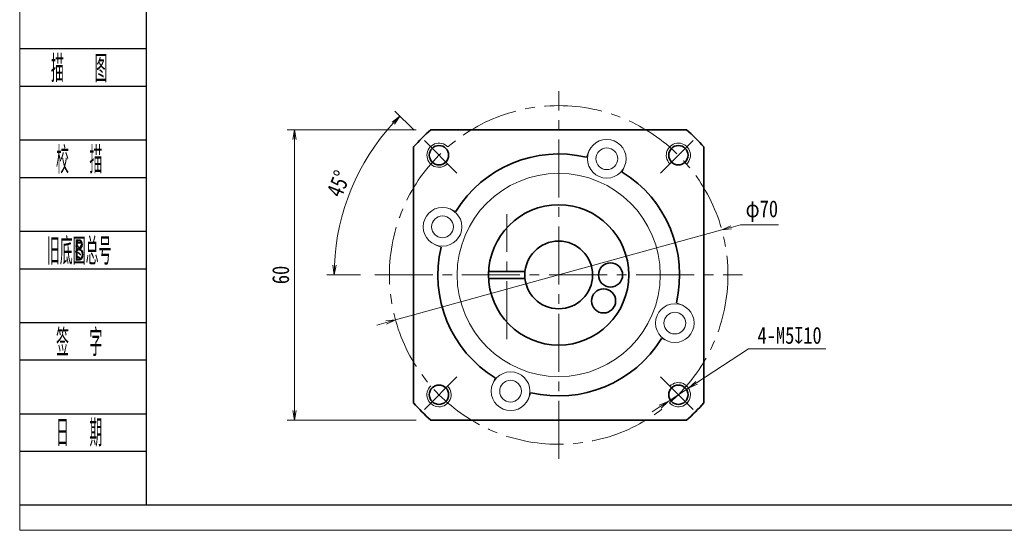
# Model space of a CAD drawing. Header units: millimetres. Extents: x -2 to 443, y 7 to 318.
# Tile 1 of 6: x 0 to 204, y 7 to 112. Entities that reach past the tile are written whole.
import ezdxf
from ezdxf.enums import TextEntityAlignment as Align

# ---------------------------------------------------------------- set-up
doc = ezdxf.new("R2010")
doc.units = ezdxf.units.MM
doc.linetypes.add('点画线', pattern=[18, 12, -2, 2, -2])
doc.layers.add('2细线层', color=4, linetype='Continuous')
doc.layers.add('6文字层', color=3, linetype='Continuous')
for name, color, linetype, lineweight in [('EB0_1', 7, 'Continuous', 35), ('中心线层', 1, '点画线', 18), ('图框_外框线', 7, 'Continuous', 18), ('尺寸线层', 3, 'Continuous', 18), ('粗实线层', 7, 'Continuous', 35), ('细实线层', 7, 'Continuous', 18)]:
    doc.layers.add(name, color=color, linetype=linetype, lineweight=lineweight)
doc.styles.add('PC_TEXTSTYLE', font='ISOCP.SHX', dxfattribs={"width": 0.707, "bigfont": 'GBCBIG.SHX'})
doc.styles.get("Standard").update_dxf_attribs({"font": 'SimSun.ttf'})
doc.styles.add('宋体', font='SimSun.ttf', dxfattribs={"width": 0.8})
doc.dimstyles.new('A水平标注$0', dxfattribs={"dimtxt": 3.5, "dimasz": 2, "dimexe": 1.5, "dimexo": 3, "dimgap": 1.1, "dimtad": 1, "dimtoh": 1, "dimdec": 4, "dimdsep": 46, "dimtxsty": '宋体', "dimblk": 'OPEN', "dimcen": 3, "dimclrd": 3, "dimclre": 3, "dimclrt": 6, "dimadec": 0, "dimazin": 0, "dimtm": 1e-09, "dimtfac": 1, "dimtdec": 4, "dimtix": 1, "dimtmove": 0, "dimatfit": 3, "dimldrblk": 'OPEN', "dimfxl": 0, "dimlwd": 13, "dimlwe": 13, "dimarcsym": 0})
doc.dimstyles.new('D直径标注φ25', dxfattribs={"dimtxt": 3.5, "dimasz": 2, "dimexe": 1, "dimexo": 3, "dimtad": 1, "dimtoh": 1, "dimdec": 1, "dimdsep": 46, "dimtxsty": '宋体', "dimblk": 'OPEN', "dimcen": 3, "dimclrd": 3, "dimclre": 3, "dimclrt": 130, "dimadec": 0, "dimazin": 0, "dimtm": 1e-09, "dimtfac": 1, "dimtdec": 1, "dimtmove": 0, "dimatfit": 0, "dimldrblk": 'OPEN', "dimfxl": 0, "dimlwd": 13, "dimlwe": 13, "dimarcsym": 0})
doc.dimstyles.new('螺孔(M8-7H)', dxfattribs={"dimtxt": 3.5, "dimasz": 2, "dimexe": 1.25, "dimexo": 3, "dimtad": 1, "dimtoh": 1, "dimdec": 4, "dimdsep": 46, "dimtxsty": '宋体', "dimblk": 'OPEN', "dimcen": 3, "dimclrd": 3, "dimclre": 3, "dimclrt": 2, "dimadec": 0, "dimazin": 0, "dimtm": 1e-09, "dimtfac": 1, "dimtdec": 4, "dimtmove": 0, "dimatfit": 3, "dimldrblk": 'OPEN', "dimfxl": 0, "dimlwd": 9, "dimlwe": 9, "dimarcsym": 0})

# ---------------------------------------------------------------- blocks, each defined once
blk = doc.blocks.new('_Open')
at = {"color": 0, "linetype": 'ByBlock', "lineweight": -2}
for p, q in [((-1, 0.17), (0, 0)), ((-1, -0.17), (0, 0)), ((0, 0), (-1, 0))]:
    blk.add_line(p, q, dxfattribs=at)
blk = doc.blocks.new('*D24')
at = {"layer": 'Defpoints', "color": 0, "transparency": 16777216}
for p in [(84.99, 89.47), (56.83, 29.47), (84.99, 29.47)]:
    blk.add_point(p, dxfattribs=at)
at = {"layer": '尺寸线层', "color": 3, "lineweight": 13, "transparency": 16777216}
for p, q in [((81.99, 89.47), (55.33, 89.47)), ((56.83, 87.47), (56.83, 31.47)), ((81.99, 29.47), (55.33, 29.47))]:
    blk.add_line(p, q, dxfattribs=at)
at = {"layer": '尺寸线层', "color": 3, "lineweight": 13, "transparency": 16777216, "xscale": 2, "yscale": 2, "zscale": 2}
for p, rotation in [((56.83, 89.47), 90), ((56.83, 29.47), 270)]:
    blk.add_blockref('_Open', p, dxfattribs=dict(at, rotation=rotation))
at = {"layer": '尺寸线层', "color": 6, "transparency": 16777216, "insert": (53.98, 59.47), "char_height": 3.5, "attachment_point": 5, "rotation": 90, "style": '宋体', "bg_fill": 3, "box_fill_scale": 1.1, "bg_fill_color": 256, "bg_fill_true_color": 13158600, "bg_fill_transparency": 0}
blk.add_mtext('60', dxfattribs=at)
blk = doc.blocks.new('*D25')
at = {"layer": 'Defpoints', "color": 0, "transparency": 16777216}
for p in [(83.67, 87.24), (71.25, 82.68), (90.41, 80.51), (73.45, 59.47), (149.45, 59.47)]:
    blk.add_point(p, dxfattribs=at)
at = {"layer": '尺寸线层', "color": 3, "lineweight": 13, "transparency": 16777216}
for p, q in [((81.55, 89.37), (77.57, 93.35)), ((70.45, 59.47), (63.53, 59.47))]:
    blk.add_line(p, q, dxfattribs=at)
blk.add_arc((111.45, 59.47), 46.42, 137.4688, 177.5312, dxfattribs=at)
at = {"layer": '尺寸线层', "color": 3, "lineweight": 13, "transparency": 16777216, "xscale": 2, "yscale": 2, "zscale": 2}
for p, rotation in [((78.63, 92.29), 46.2344207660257), ((65.03, 59.47), 268.7655792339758)]:
    blk.add_blockref('_Open', p, dxfattribs=dict(at, rotation=rotation))
at = {"layer": '尺寸线层', "color": 6, "transparency": 16777216, "insert": (65.93, 78.32), "char_height": 3.5, "attachment_point": 5, "rotation": 67.5, "style": '宋体', "bg_fill": 3, "box_fill_scale": 1.1, "bg_fill_color": 256, "bg_fill_true_color": 13158600, "bg_fill_transparency": 0}
blk.add_mtext('45°', dxfattribs=at)
blk = doc.blocks.new('*D26')
at = {"layer": 'Defpoints', "color": 0, "transparency": 16777216}
for p in [(145.19, 68.78), (77.71, 50.16)]:
    blk.add_point(p, dxfattribs=at)
at = {"layer": '尺寸线层', "color": 3, "lineweight": 13, "transparency": 16777216}
for p, q in [((147.12, 69.31), (149.05, 69.84)), ((149.05, 69.84), (156.88, 69.84)), ((77.71, 50.16), (145.19, 68.78)), ((75.78, 49.63), (73.86, 49.09))]:
    blk.add_line(p, q, dxfattribs=at)
at = {"layer": '尺寸线层', "color": 3, "lineweight": 13, "transparency": 16777216, "xscale": 2, "yscale": 2, "zscale": 2}
for p, rotation in [((145.19, 68.78), 195.4262657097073), ((77.71, 50.16), 15.4262657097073)]:
    blk.add_blockref('_Open', p, dxfattribs=dict(at, rotation=rotation))
at = {"layer": '尺寸线层', "color": 130, "transparency": 16777216, "insert": (153.46, 72.67), "char_height": 3.5, "attachment_point": 5, "style": '宋体', "bg_fill": 3, "box_fill_scale": 1.1, "bg_fill_color": 256, "bg_fill_true_color": 13158600, "bg_fill_transparency": 0}
blk.add_mtext('φ70', dxfattribs=at)
blk = doc.blocks.new('*D31')
at = {"color": 3, "lineweight": 9, "transparency": 16777216}
for p, q in [((150.68, 44.18), (139.97, 37.18)), ((166.71, 44.18), (150.68, 44.18)), ((134.11, 33.35), (138.29, 36.09)), ((132.43, 32.26), (130.76, 31.17))]:
    blk.add_line(p, q, dxfattribs=at)
at = {"layer": 'Defpoints', "color": 0, "transparency": 16777216}
for p in [(138.29, 36.09), (134.11, 33.35)]:
    blk.add_point(p, dxfattribs=at)
at = {"color": 3, "lineweight": 9, "transparency": 16777216, "xscale": 2, "yscale": 2, "zscale": 2}
for p, rotation in [((138.29, 36.09), 213.1409463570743), ((134.11, 33.35), 33.14094635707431)]:
    blk.add_blockref('_Open', p, dxfattribs=dict(at, rotation=rotation))
at = {"color": 2, "transparency": 16777216, "insert": (159.2, 46.96), "char_height": 3.5, "attachment_point": 5, "style": '宋体', "bg_fill": 3, "box_fill_scale": 1.1, "bg_fill_color": 256, "bg_fill_true_color": 13158600, "bg_fill_transparency": 0}
blk.add_mtext('4-M5{\\famgdt|b0|i0|c0|p0;x}{10}', dxfattribs=at)

msp = doc.modelspace()

# ---------------------------------------------------------------- linework, layer by layer
at = {"layer": '2细线层'}
for p, q in [((0.19453, 106.25565), (26.17427, 106.25565)), ((0.19453, 98.48779), (26.17427, 98.48779)), ((0.19453, 87.39084), (26.17427, 87.39084)), ((0.19453, 79.62297), (26.17427, 79.62297)), ((0.19453, 68.52603), (26.17427, 68.52603)), ((0.19453, 60.75816), (26.17427, 60.75816)), ((0.19453, 49.66121), (26.17427, 49.66121)), ((0.19453, 41.89335), (26.17427, 41.89335)), ((0.19453, 30.7964), (26.17427, 30.7964)), ((0.19453, 23.02853), (26.17427, 23.02853)), ((0.19453, 11.93159), (26.17427, 11.93159))]:
    msp.add_line(p, q, dxfattribs=at)
at = {"layer": 'EB0_1', "linetype": 'Continuous', "lineweight": 35}
for p, q in [((137.90888, 89.46762), (84.99385, 89.46762)), ((81.45137, 85.92513), (81.45137, 33.01011)), ((141.45137, 33.01011), (141.45137, 85.92513)), ((84.99385, 29.46762), (137.90888, 29.46762))]:
    msp.add_line(p, q, dxfattribs=at)
at = {"layer": 'EB0_1'}
for p, q in [((96.97078, 60.21762), (104.49166, 60.21762)), ((96.97078, 58.71762), (104.49166, 58.71762))]:
    msp.add_line(p, q, dxfattribs=at)
for centre, radius in [((111.45137, 59.46762), 14.5), ((111.45137, 59.46762), 7), ((122.17151, 59.46762), 2.5), ((120.73529, 54.10755), 2.5)]:
    msp.add_circle(centre, radius, dxfattribs=at)
for radius, start, end in [(40, 131.4096221, 138.5903779), (40, 41.4096221, 48.5903779), (25, 76.7068962, 148.2931038), (25, 346.7068962, 58.2931038), (25, 166.7068962, 238.2931038), (25, 256.7068962, 328.2931038), (40, 221.4096221, 228.5903779), (40, 311.4096221, 318.5903779)]:
    msp.add_arc((111.45137, 59.46762), radius, start, end, dxfattribs=at)
at = {"layer": '中心线层'}
for p, q in [((111.45137, 21.46762), (111.45137, 97.46762)), ((100.73122, 46.21762), (100.73122, 72.03762)), ((73.45137, 59.46762), (149.45137, 59.46762))]:
    msp.add_line(p, q, dxfattribs=at)
at = {"layer": '中心线层', "linetype": '点画线', "lineweight": 18}
for p, q in [((90.41148, 80.5075), (83.67464, 87.24434)), ((132.49125, 80.5075), (139.22809, 87.24434)), ((90.41148, 38.42774), (83.67464, 31.69089)), ((132.49125, 38.42774), (139.22809, 31.69089))]:
    msp.add_line(p, q, dxfattribs=at)
msp.add_circle((111.45137, 59.46762), 35, dxfattribs=at)
at = {"layer": '粗实线层'}
for centre in [(86.70263, 84.21636), (136.2001, 84.21636), (86.70263, 34.71888), (136.2001, 34.71888)]:
    msp.add_circle(centre, 2, dxfattribs=at)
at = {"layer": '粗实线层', "lineweight": 18}
for centre, start, end in [((86.70263, 84.21636), 42.9532869, 315), ((136.2001, 84.21636), 312.9532869, 225), ((136.2001, 34.71888), 222.9532869, 135), ((86.70263, 34.71888), 132.9532869, 45)]:
    msp.add_arc(centre, 2.5, start, end, dxfattribs=at)
at = {"layer": '细实线层'}
for p, q in [((117.70562, 85.01922), (117.19968, 83.79778)), ((125.09665, 81.95775), (124.59072, 80.73632)), ((88.96123, 73.11291), (90.18267, 72.60697)), ((85.89977, 65.72187), (87.1212, 65.21593)), ((137.00297, 53.21337), (135.78153, 53.7193)), ((133.9415, 45.82233), (132.72006, 46.32827)), ((97.80608, 36.97749), (98.31202, 38.19892)), ((105.19712, 33.91602), (105.70305, 35.13746))]:
    msp.add_line(p, q, dxfattribs=at)
for centre, radius in [((121.40114, 83.48849), 4), ((121.40114, 83.48849), 2.25), ((111.45137, 59.46762), 21), ((87.4305, 69.41739), 4), ((87.4305, 69.41739), 2.25), ((135.47223, 49.51785), 4), ((135.47223, 49.51785), 2.25), ((101.5016, 35.44675), 4), ((101.5016, 35.44675), 2.25)]:
    msp.add_circle(centre, radius, dxfattribs=at)

# ---------------------------------------------------------------- texts
at = {"layer": '6文字层', "color": 3, "style": 'PC_TEXTSTYLE'}
for s, width, p in [('描   图', 0.6667, (12.30309, 102.37172)), ('校  描', 0.667, (12.30309, 83.50691)), ('旧底图总号', 0.667, (12.30309, 64.64209)), ('签  字', 0.667, (12.30309, 45.77728)), ('日  期', 0.667, (12.31, 27.02322))]:
    msp.add_text(s, height=5.548474, dxfattribs=dict(at, width=width)).set_placement(p, align=Align.MIDDLE)
at = {"layer": '6文字层', "width": 0.707}
msp.add_text('B', height=4.43878, dxfattribs=at).set_placement((12.30309, 64.64209), align=Align.MIDDLE)

# ---------------------------------------------------------------- next in the draw order: dimensions: what is measured, and where the dimension line sits
at = {"layer": '尺寸线层'}
dim = msp.add_linear_dim(base=(56.83313, 29.46762), p1=(84.99385, 89.46762), p2=(84.99385, 29.46762), angle=270, dimstyle='A水平标注$0', override={"dimblk": 'Open', "dimtfill": 1, "dimtfillclr": 256}, dxfattribs=at)
dim.commit()
dim.dimension.update_dxf_attribs({"geometry": '*D24', "text_midpoint": (53.98313, 59.46762)})

# ---------------------------------------------------------------- next in the draw order: dimensions: what is measured, and where the dimension line sits
dim = msp.add_angular_dim_2l(base=(71.25159, 82.67697), line1=((90.41148, 80.5075), (83.67464, 87.24434)), line2=((73.45137, 59.46762), (149.45137, 59.46762)), dimstyle='A水平标注$0', override={"dimblk": 'Open', "dimtfill": 1, "dimtfillclr": 256}, dxfattribs=at)
dim.commit()
dim.dimension.update_dxf_attribs({"geometry": '*D25', "text_midpoint": (65.93302, 78.32194)})

# ---------------------------------------------------------------- next in the draw order: dimensions: what is measured, and where the dimension line sits
dim = msp.add_diameter_dim_2p(p1=(77.71229, 50.15769), p2=(145.19044, 68.77755), dimstyle='D直径标注φ25', override={"dimgap": 1, "dimpost": 'φ<>'}, dxfattribs=at)
dim.commit()
dim.dimension.update_dxf_attribs({"geometry": '*D26', "text_midpoint": (153.46421, 69.84154), "dimtype": 163})

# ---------------------------------------------------------------- next in the draw order: linework, layer by layer
at = {"layer": '图框_外框线', "color": 3}
msp.add_lwpolyline([(0, 6.69673), (439.72777, 6.69673), (439.72777, 317.64708), (0, 317.64708)], close=True, dxfattribs=at)
at = {"layer": '图框_外框线', "color": 3, "lineweight": 25}
msp.add_lwpolyline([(26.17427, 11.93159), (434.49291, 11.93159), (434.49291, 312.41223), (26.17427, 312.41223)], close=True, dxfattribs=at)

# ---------------------------------------------------------------- next in the draw order: dimensions: what is measured, and where the dimension line sits
dim = msp.add_diameter_dim_2p(p1=(134.10678, 33.35213), p2=(138.29342, 36.08563), text='4-M<>{\\famgdt|b0|i0|c0|p0;x}{10}', dimstyle='螺孔(M8-7H)', override={"dimgap": 1, "dimtad": 1, "dimtih": 0, "dimtoh": 1, "dimdec": 4, "dimlfac": 1, "dimpost": '<>', "dimcen": 0, "dimse1": 0, "dimse2": 0, "dimsd1": 0, "dimsd2": 0, "dimtix": 0, "dimtofl": 1, "dimatfit": 3, "dimtvp": 0.1})
dim.commit()
dim.dimension.update_dxf_attribs({"geometry": '*D31', "text_midpoint": (159.19679, 44.17521), "dimtype": 163})

doc.saveas('drawing.dxf')
